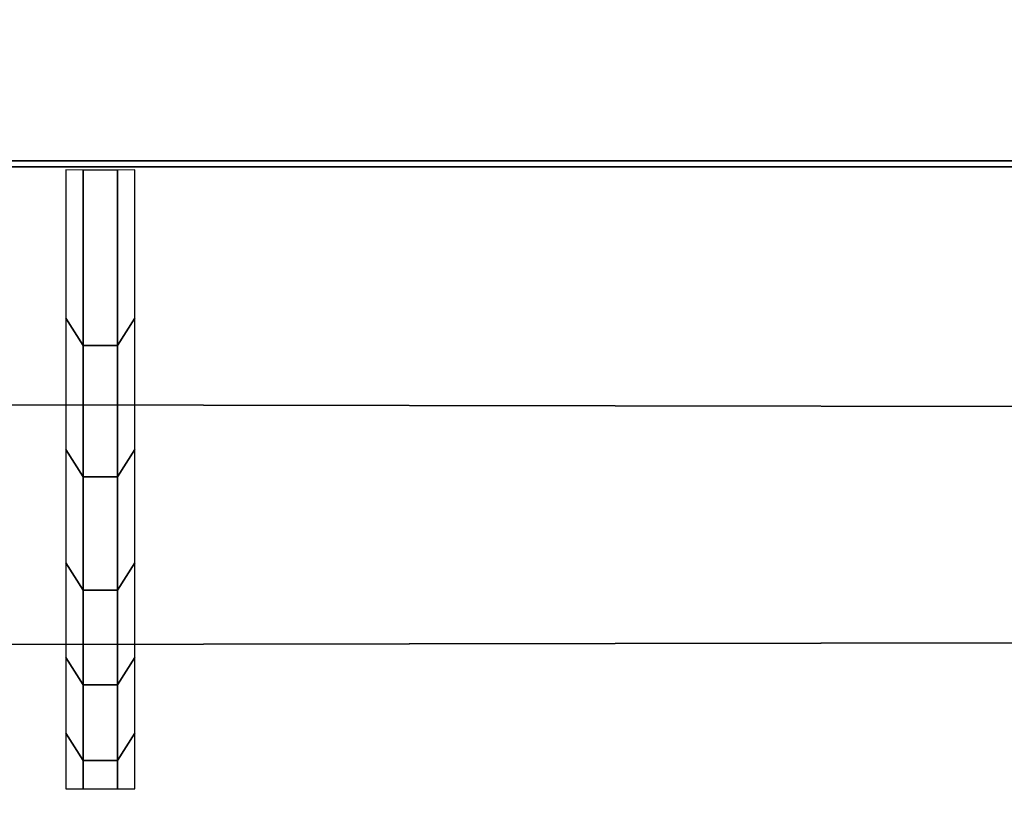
# Model space of a CAD drawing. Header units: inches. Extents: x 0 to 69, y -28.1 to 0.1.
# Tile 54 of 170: x 23.213 to 23.362, y -27.959 to -27.841. Entities that reach past the tile are written whole.
import ezdxf

# ---------------------------------------------------------------- set-up
doc = ezdxf.new("R2010")
doc.units = ezdxf.units.IN
doc.header["$LTSCALE"] = 0.03937
doc.header["$MEASUREMENT"] = 0
doc.layers.add('A-FURN-3-ST', color=151, linetype='Continuous')
doc.layers.add('A-FURN-3-STITCH', color=15, linetype='Continuous')

msp = doc.modelspace()

# ---------------------------------------------------------------- meshes
at = {"layer": 'A-FURN-3-ST'}
mesh = msp.add_polyface(dxfattribs=at)
corners = [(0.25, -0.49123, 5), (68.75, -27.51, 5), (0.25, -27.51, 5), (0.125, -0.49123, 5.03349), (0.125, -27.51, 5.03349), (0.25, -28.01, 5.5), (0.125, -27.97651, 5.5), (0.25, -27.97194, 5.30866), (0.125, -27.941, 5.32148), (0.25, -27.86356, 5.14645), (0.125, -27.83987, 5.17013), (0.25, -27.70134, 5.03806), (0.125, -27.68853, 5.069), (0.03349, -27.65351, 5.15355), (0.03349, -27.885, 5.5), (0.25, -28.01, 16.9), (0.125, -27.97651, 16.9), (0.25, -26.91, 18), (0.125, -26.91, 17.96651), (0.25, -27.1947, 17.96252), (0.125, -27.18603, 17.93017), (0.25, -27.46, 17.85263), (0.125, -27.44325, 17.82362), (0.25, -27.68782, 17.67782), (0.125, -27.66414, 17.65413), (0.25, -27.86263, 17.45), (0.125, -27.83362, 17.43325), (0.25, -27.97252, 17.1847), (0.125, -27.94017, 17.17603), (0.03349, -27.85178, 17.15235), (0.03349, -26.91, 17.875), (0.03349, -27.59943, 17.58943), (0.03349, -27.75438, 17.3875), (0.125, -1.1, 17.96651), (0.25, -1.1, 18), (68.75, -28.01, 16.9), (68.75, -27.97252, 17.1847), (68.75, -27.86263, 17.45), (68.75, -27.68782, 17.67782), (68.75, -27.46, 17.85263), (68.75, -27.1947, 17.96252), (68.75, -27.70134, 5.03806), (68.75, -27.86356, 5.14645), (68.75, -27.97194, 5.30866)]
mesh.append_faces([[corners[k] for k in face] for face in [(0, 1, 2), (3, 2, 4), (5, 6, 7), (7, 6, 8), (7, 8, 9), (9, 8, 10), (9, 10, 11), (11, 10, 12), (11, 12, 2), (2, 12, 4), (4, 12, 13), (14, 8, 6), (5, 15, 6), (6, 15, 16), (6, 16, 14), (17, 18, 19), (19, 18, 20), (19, 20, 21), (21, 20, 22), (21, 22, 23), (23, 22, 24), (23, 24, 25), (25, 24, 26), (25, 26, 27), (27, 26, 28), (27, 28, 15), (15, 28, 16), (16, 28, 29), (18, 30, 20), (24, 31, 32, 26), (26, 32, 29, 28), (33, 30, 18), (34, 18, 17), (15, 35, 27), (27, 36, 25), (25, 37, 23), (23, 38, 21), (21, 39, 19), (19, 40, 17), (5, 35, 15), (2, 1, 11), (11, 41, 9), (9, 42, 7), (7, 43, 5)]])
mesh = msp.add_polyface(dxfattribs=at)
corners = [(68.875, -0.49123, 5.03349), (68.96651, -27.51, 5.125), (68.875, -27.51, 5.03349), (68.75, -0.49123, 5), (68.75, -27.51, 5), (68.96651, -27.85646, 5.35649), (68.875, -27.97651, 5.5), (68.875, -27.941, 5.32148), (68.75, -28.01, 5.5), (68.75, -27.97194, 5.30866), (68.875, -27.83987, 5.17013), (68.75, -27.86356, 5.14645), (68.875, -27.68853, 5.069), (68.75, -27.70134, 5.03806), (68.96651, -27.65351, 5.15355), (68.96651, -27.77517, 5.23483), (68.96651, -27.885, 16.9), (68.875, -27.97651, 16.9), (68.75, -28.01, 16.9), (68.875, -27.94017, 17.17603), (68.75, -27.97252, 17.1847), (68.96651, -27.16235, 17.84178), (68.875, -26.91, 17.96651), (68.875, -27.18603, 17.93017), (68.75, -26.91, 18), (68.75, -27.1947, 17.96252), (68.875, -27.44325, 17.82362), (68.75, -27.46, 17.85263), (68.875, -27.66414, 17.65413), (68.75, -27.68782, 17.67782), (68.875, -27.83362, 17.43325), (68.75, -27.86263, 17.45), (68.875, -1.1, 17.96651), (0.25, -27.97252, 17.1847), (0.25, -27.86263, 17.45), (0.25, -27.68782, 17.67782), (0.25, -27.46, 17.85263), (0.25, -27.1947, 17.96252), (0.25, -26.91, 18), (0.25, -28.01, 5.5), (0.25, -27.70134, 5.03806), (0.25, -27.86356, 5.14645), (0.25, -27.97194, 5.30866), (68.75, -1.1, 18)]
mesh.append_faces([[corners[k] for k in face] for face in [(0, 1, 2), (3, 2, 4), (5, 6, 7), (7, 6, 8), (7, 8, 9), (7, 9, 10), (10, 9, 11), (10, 11, 12), (12, 11, 13), (12, 13, 2), (2, 13, 4), (2, 1, 12), (12, 14, 15, 10), (6, 16, 17), (6, 17, 8), (8, 17, 18), (16, 19, 17), (17, 19, 20), (17, 20, 18), (21, 22, 23), (22, 24, 23), (23, 24, 25), (23, 25, 26), (26, 25, 27), (26, 27, 28), (28, 27, 29), (28, 29, 30), (30, 29, 31), (30, 31, 19), (19, 31, 20), (32, 24, 22), (33, 18, 20), (34, 20, 31), (35, 31, 29), (36, 29, 27), (37, 27, 25), (38, 25, 24), (8, 18, 39), (40, 4, 13), (41, 13, 11), (42, 11, 9), (39, 9, 8), (24, 43, 38)]])
at = {"layer": 'A-FURN-3-STITCH'}
mesh = msp.add_polymesh((7, 4), dxfattribs=at)
for k, corner in enumerate([(23.22006, -27.95741, 17.23487), (23.22266, -27.95738, 17.23486), (23.22787, -27.95738, 17.23486), (23.23048, -27.95741, 17.23487), (23.22006, -27.94898, 17.27306), (23.22266, -27.95311, 17.27487), (23.22787, -27.95311, 17.27487), (23.23048, -27.94898, 17.27306), (23.22006, -27.93758, 17.31046), (23.22266, -27.94171, 17.31227), (23.22787, -27.94171, 17.31227), (23.23048, -27.93758, 17.31046), (23.22006, -27.92328, 17.34685), (23.22266, -27.92741, 17.34867), (23.22787, -27.92741, 17.34867), (23.23048, -27.92328, 17.34685), (23.22006, -27.90618, 17.38202), (23.22266, -27.91031, 17.38383), (23.22787, -27.91031, 17.38383), (23.23048, -27.90618, 17.38202), (23.22006, -27.88637, 17.41573), (23.22266, -27.8905, 17.41754), (23.22787, -27.8905, 17.41754), (23.23048, -27.88637, 17.41573), (23.22006, -27.86397, 17.44778), (23.22266, -27.86402, 17.4478), (23.22787, -27.86402, 17.4478), (23.23048, -27.86397, 17.44778)]):
    mesh.set_mesh_vertex(divmod(k, 4), corner)

doc.saveas('drawing.dxf')
